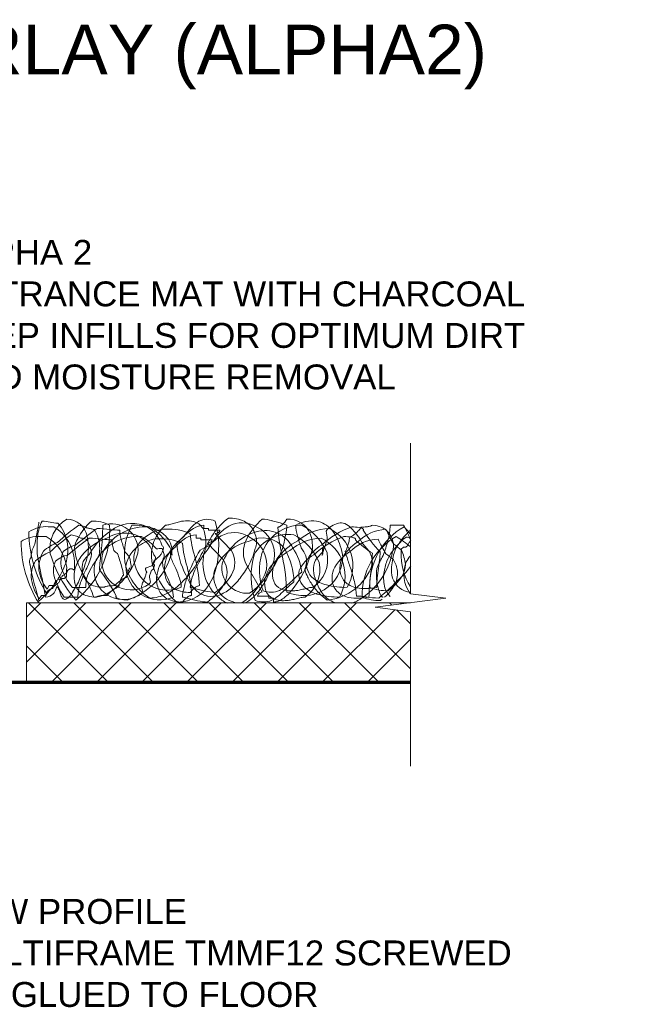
# Model space of a CAD drawing. Header units: millimetres. Extents: x -125 to 137, y -35 to 67.
# Tile 4 of 4: x 75 to 137, y -32 to 67. Entities that reach past the tile are written whole.
import ezdxf

# ---------------------------------------------------------------- set-up
doc = ezdxf.new("R2010")
doc.units = ezdxf.units.MM
for name, color, linetype, lineweight in [('FS-DETAIL-HATCH', 253, 'Continuous', 13), ('FS-DETAIL-THIN', 8, 'Continuous', 18), ('FS-DETAIL-WIDE', 4, 'Continuous', 70), ('FS-TEXT', 7, 'Continuous', 25)]:
    doc.layers.add(name, color=color, linetype=linetype, lineweight=lineweight)
doc.styles.add('Arial', font='arial.ttf', dxfattribs={"height": 2.5})

# ---------------------------------------------------------------- blocks, each defined once
blk = doc.blocks.new('CARPET_H_PROFILE_THICK')
at = {"layer": 'FS-DETAIL-HATCH'}
for p, q in [((2515.562, 1932.173), (2514.878, 1932.341)), ((2547.452, 1932.343), (2546.101, 1932.343)), ((2514.782, 1931.197), (2514.097, 1931.365)), ((2530.163, 1929.828), (2528.566, 1931.499)), ((2539.683, 1931.737), (2539.796, 1931.131)), ((2529.382, 1928.853), (2527.785, 1930.524)), ((2522.406, 1928.734), (2522.977, 1929.239)), ((2539.345, 1929.662), (2538.783, 1929.056)), ((2521.626, 1928.069), (2522.196, 1928.263)), ((2522.46, 1928.242), (2522.47, 1928.256)), ((2531.689, 1928.349), (2533.266, 1925.629)), ((2521.679, 1927.576), (2521.69, 1927.591)), ((2522.064, 1926.603), (2521.95, 1927.108)), ((2512.886, 1925.831), (2513.111, 1925.225)), ((2514.193, 1926.098), (2515.562, 1926.098)), ((2521.284, 1925.628), (2521.169, 1926.133)), ((2545.204, 1925.218), (2545.21, 1925.209)), ((2513.413, 1925.123), (2514.782, 1925.123))]:
    blk.add_line(p, q, dxfattribs=at)
at = {"layer": 'FS-DETAIL-HATCH', "flags": 128}
for points in [[(2529.022, 1931.836), (2527.882, 1931.836), (2527.882, 1932.004), (2527.425, 1932.004), (2527.425, 1932.341)], [(2528.242, 1930.86), (2527.101, 1930.86), (2527.101, 1931.029), (2526.645, 1931.029), (2526.645, 1931.365)], [(2547.903, 1930.323), (2547.677, 1930.121), (2547.452, 1930.121), (2547.227, 1929.919)], [(2512.956, 1926.806), (2513.185, 1926.974), (2513.413, 1926.974), (2513.641, 1927.143)], [(2513.737, 1927.782), (2513.965, 1927.95), (2514.193, 1927.95), (2514.422, 1927.808)], [(2511.684, 1925.93), (2511.912, 1926.267), (2512.368, 1926.267)], [(2510.903, 1924.954), (2511.131, 1925.291), (2511.588, 1925.291)], [(2532.815, 1925.225), (2533.941, 1925.225), (2533.941, 1925.023), (2534.391, 1925.023), (2534.391, 1924.619)]]:
    blk.add_lwpolyline(points, dxfattribs=at)
at = {"layer": 'FS-DETAIL-HATCH'}
for centre, radius, start, end in [((2511.581, 1929.101), 3.09, 85.74402, 123.85895), ((2491.392, 1935.442), 19.678, 349.44845, 350.97779), ((2514.868, 1930.826), 4.143, 152.36608, 173.91236), ((2508.934, 1932.724), 1.927, 348.9974, 357.69716), ((2511.135, 1929.133), 3.615, 76.38776, 89.00911), ((2512.443, 1950.934), 18.761, 268.06597, 269.77168), ((2515.38, 1929.998), 3.409, 120.02392, 189.06951), ((2512.836, 1936.159), 3.614, 256.38742, 269.00877), ((2510.126, 1928.478), 4.322, 3.46275, 58.73831), ((2528.581, 1913.226), 23.52, 125.63576, 132.33118), ((2509.652, 1929.843), 4.129, 342.50987, 40.88041), ((2513.602, 1930.805), 2.146, 11.23252, 88.07766), ((2509.062, 1931.817), 8.907, 308.24376, 3.39109), ((2519.709, 1928.568), 5.489, 130.40845, 154.17004), ((2515.619, 1932.174), 0.0566, 181.25091, 214.99088), ((2515.664, 1932.208), 0.113, 215.96084, 236.42631), ((2515.814, 1932.444), 0.393, 237.26336, 253.85611), ((2516.32, 1929.282), 3.469, 61.93006, 92.79292), ((2486.006, 1932.9), 31.276, 354.08724, 358.98041), ((2518.15, 1929.829), 2.662, 353.68405, 109.14492), ((2521.596, 1927.249), 4.936, 85.89022, 148.50044), ((2520.232, 1929.105), 3.411, 64.09554, 121.23624), ((2525.476, 1929.426), 6.025, 151.03695, 187.37499), ((2520.342, 1925.932), 6.413, 72.64879, 91.22316), ((2520.105, 1929.376), 3.231, 17.15577, 59.97041), ((2519.18, 1927.358), 5.555, 40.03737, 60.08815), ((2526.146, 1929.286), 3.99, 129.98574, 188.77656), ((2523.524, 1934.076), 1.733, 271.9504, 285.63194), ((2521.482, 1942.251), 10.159, 284.29928, 287.18589), ((2527.485, 1922.84), 10.159, 104.29895, 107.18592), ((2525.443, 1931.014), 1.734, 91.95002, 105.63123), ((2525.78, 1929.964), 2.811, 81.91771, 98.09002), ((2535.009, 1923.75), 12.169, 135.87879, 140.1847), ((2525.923, 1931.025), 1.74, 60.45826, 81.68567), ((2528.477, 1930.115), 3.049, 120.90487, 136.28047), ((2527.508, 1930.259), 2.083, 92.2847, 123.27747), ((2525.923, 1931.157), 1.628, 16.3231, 58.15646), ((2527.74, 1931.131), 1.802, 63.75555, 117.40583), ((2534.056, 1927.534), 6.914, 127.07926, 163.50758), ((2519.943, 1930.193), 8.965, 346.19246, 16.55468), ((2532.23, 1928.344), 4.527, 120.67552, 139.46798), ((2529.997, 1929.6), 3.452, 64.832, 91.80966), ((2531.24, 1929.822), 2.753, 58.63605, 118.64002), ((2530.481, 1930.784), 2.176, 29.47747, 63.12773), ((2537.586, 1927.989), 6.578, 131.05622, 154.28887), ((2531.372, 1929.314), 3.141, 351.9069, 65.53563), ((2537.201, 1928.173), 4.168, 89.53058, 161.73509), ((2533.123, 1928.935), 4.017, 73.65157, 87.9605), ((2529.042, 1913.17), 20.299, 71.97305, 75.12528), ((2534.834, 1932.434), 0.292, 271.47464, 290.35059), ((2552.633, 1933.3), 17.829, 183.72702, 193.43695), ((2534.714, 1932.778), 0.657, 289.70764, 300.30452), ((2534.307, 1933.462), 1.453, 300.56074, 312.68418), ((2533.851, 1934.022), 2.175, 311.50469, 330.43339), ((2544.193, 1960.294), 29.2, 252.31756, 253.17726), ((2530.343, 1932.513), 5.402, 347.98506, 358.19792), ((2535.857, 1930.521), 2.431, 22.87278, 92.68766), ((2538.311, 1929.245), 3.518, 83.3235, 118.29018), ((2540.978, 1932.457), 4.336, 181.49638, 196.11332), ((2534.735, 1927.515), 5.436, 22.04526, 62.61555), ((2538.28, 1930.199), 2.579, 41.59764, 80.16759), ((2544.957, 1924.334), 8.292, 109.0219, 133.66901), ((2540.899, 1930.98), 1.433, 118.00373, 148.09421), ((2541.791, 1929.578), 3.092, 106.33683, 120.40165), ((2541.169, 1931.624), 0.954, 66.76832, 105.02426), ((2540.712, 1930.597), 2.079, 45.27533, 66.35495), ((2542.221, 1928.069), 4.104, 79.11791, 89.53407), ((2542.632, 1930.053), 2.078, 74.28002, 79.9046), ((2542.813, 1932.24), 0.378, 328.13485, 337.79577), ((2543.048, 1932.147), 0.126, 336.67441, 357.65902), ((2543.229, 1937.202), 5.061, 269.37564, 275.75967), ((2543.543, 1934.116), 1.959, 275.67223, 285.31517), ((2543.823, 1933.078), 0.884, 285.60825, 294.98231), ((2550.836, 1926.293), 6.76, 119.56012, 181.64891), ((2544.014, 1932.674), 0.437, 294.6004, 310.82143), ((2544.322, 1930.208), 2.136, 10.42788, 90.60841), ((2539.843, 1932.423), 6.258, 344.85308, 359.27482), ((2539.306, 1927.654), 9.399, 19.45159, 29.92515), ((2535.176, 1920.837), 16.745, 39.16709, 42.60479), ((2510.8, 1928.126), 3.09, 85.74402, 123.85895), ((2521.47, 1931.674), 11.612, 180.03269, 212.56097), ((2389.889, 1954.261), 122.911, 348.8174, 349.4885), ((2520.271, 1930.148), 9.589, 173.30622, 184.18078), ((2511.662, 1949.958), 18.761, 268.06597, 269.77168), ((2509.641, 1927.658), 4.039, 5.91312, 61.18868), ((2527.801, 1912.25), 23.52, 125.63576, 132.33118), ((2535.172, 1905.967), 31.923, 125.34919, 130.24936), ((2514.838, 1931.198), 0.0566, 181.25091, 214.99088), ((2514.883, 1931.232), 0.113, 215.96084, 236.42631), ((2515.033, 1931.468), 0.393, 237.26336, 253.85611), ((2515.694, 1933.662), 2.684, 253.31462, 260.19815), ((2516.475, 1934.638), 2.684, 253.31462, 260.19815), ((2510.037, 1930.022), 5.795, 354.87666, 11.96435), ((2521.852, 1926.223), 6.716, 120.30533, 151.53247), ((2515.592, 1929.485), 2.544, 72.79667, 80.3697), ((2516.246, 1931.581), 0.349, 54.50331, 73.60144), ((2516.332, 1931.728), 0.18, 39.38851, 49.34801), ((2516.133, 1931.627), 0.401, 26.51396, 32.50768), ((2512.696, 1929.717), 4.332, 20.88085, 28.8273), ((2520.816, 1926.273), 4.936, 85.89022, 148.50044), ((2516.535, 1920.462), 11.543, 82.66656, 89.1671), ((2513.336, 1930.001), 3.634, 348.49058, 20.28352), ((2519.451, 1928.129), 3.411, 64.09554, 121.23624), ((2519.158, 1940.469), 8.635, 262.3496, 268.84663), ((2523.047, 1931.943), 4.064, 181.50284, 196.6455), ((2523.3, 1928.783), 2.95, 119.68583, 171.70676), ((2519.325, 1928.4), 3.231, 17.15577, 59.97041), ((2518.4, 1926.382), 5.555, 40.03737, 60.08815), ((2523.763, 1928.61), 3.344, 92.90698, 125.12149), ((2521.302, 1929.001), 3.197, 45.22097, 72.67615), ((2522.249, 1929.805), 1.962, 354.34696, 48.30029), ((2523.801, 1926.132), 5.822, 67.20803, 92.04358), ((2528.998, 1926.41), 5.965, 128.08316, 151.6835), ((2517.405, 1938.326), 10.686, 313.11376, 320.59172), ((2528.859, 1928.029), 4.69, 122.12511, 139.02084), ((2526.728, 1929.284), 2.083, 92.2847, 123.27747), ((2537.675, 1932.544), 11.665, 185.1377, 196.88991), ((2524.228, 1930.683), 3.387, 351.83431, 15.9656), ((2535.219, 1925.687), 8.527, 138.94944, 149.97284), ((2531.449, 1927.369), 4.527, 120.67552, 139.46798), ((2528.563, 1932.03), 0.531, 270.36629, 306.70394), ((2528.643, 1931.935), 0.406, 305.61543, 326.79625), ((2528.789, 1931.842), 0.234, 326.30663, 358.49273), ((2530.459, 1928.846), 2.753, 58.63605, 118.64002), ((2534.028, 1926.802), 5.051, 105.56733, 160.74775), ((2530.591, 1928.338), 3.141, 351.9069, 65.53563), ((2529.783, 1930.478), 2.935, 2.41594, 27.96458), ((2535.835, 1927.624), 3.792, 80.59564, 152.80015), ((2533.573, 1928.753), 3.051, 25.25832, 107.16186), ((2517.262, 1934.796), 18.678, 344.80971, 349.48985), ((2533.955, 1926.539), 5.436, 22.04526, 62.61555), ((2554.961, 1936.248), 18.823, 195.3893, 199.18546), ((2540.145, 1926.955), 5.052, 91.94876, 130.8628), ((2534.313, 1930.176), 3.998, 356.69179, 18.82405), ((2544.176, 1923.358), 8.292, 109.0219, 133.66901), ((2538.386, 1931.194), 1.411, 341.6531, 357.46443), ((2538.174, 1928.213), 4.196, 329.7371, 64.60826), ((2537.05, 1929.157), 4.19, 15.43553, 41.09021), ((2541.44, 1927.093), 4.104, 79.11791, 89.53407), ((2540.582, 1931.194), 1.467, 346.5829, 357.54941), ((2542.042, 1931.301), 0.169, 271.80747, 288.97395), ((2541.951, 1931.586), 0.469, 288.14975, 296.5081), ((2541.579, 1932.32), 1.292, 296.76429, 304.92767), ((2537.749, 1927.634), 6.268, 27.22032, 45.09058), ((2541.851, 1929.078), 2.078, 74.28002, 79.9046), ((2540.268, 1934.222), 3.602, 304.70639, 312.36714), ((2540.414, 1934.153), 3.453, 311.35294, 319.24319), ((2545.861, 1927.751), 4.174, 92.53026, 135.75004), ((2542.174, 1932.643), 1.134, 318.96239, 327.88536), ((2543.008, 1931.349), 0.729, 62.45621, 75.17823), ((2550.056, 1925.317), 6.76, 119.56012, 181.64891), ((2543.23, 1931.779), 0.245, 47.96544, 61.9472), ((2543.326, 1931.884), 0.103, 22.29832, 48.36704), ((2543.31, 1931.918), 0.119, 316.08994, 341.88592), ((2555.279, 1939.364), 14.067, 212.35333, 223.68577), ((2543.357, 1931.9), 0.0679, 344.16892, 19.82936), ((2561.814, 1939.533), 17.843, 205.25495, 210.65298), ((2551.942, 1927.242), 5.928, 133.77348, 155.11283), ((2539.956, 1920.288), 12.836, 50.29187, 58.1941), ((2548.066, 1930.207), 0.972, 110.61887, 132.81959), ((2547.848, 1930.778), 0.361, 65.75608, 110.18195), ((2549.966, 1929.899), 2.675, 132.71903, 142.62705), ((2547.817, 1930.771), 0.381, 39.94872, 62.01215), ((2520.69, 1930.699), 11.612, 180.03269, 212.03642), ((2558.149, 1907.014), 53.12, 153.85131, 154.52251), ((2514.812, 1925.695), 5.335, 112.82578, 130.98349), ((2515.48, 1926.966), 3.493, 105.51204, 128.43164), ((2534.392, 1904.991), 31.923, 125.34919, 130.24936), ((2516.447, 1929.85), 2.011, 146.52084, 173.74114), ((2519.544, 1925.674), 5.685, 109.11084, 140.33798), ((2514.812, 1928.509), 2.544, 72.79667, 80.3697), ((2515.466, 1930.605), 0.349, 54.50331, 73.60144), ((2515.551, 1930.752), 0.18, 39.38851, 49.34801), ((2515.352, 1930.651), 0.401, 26.51396, 32.50768), ((2511.916, 1928.741), 4.332, 20.88085, 28.8273), ((2515.754, 1919.486), 11.543, 82.66656, 89.1671), ((2514.054, 1929.453), 2.083, 351.77282, 23.56576), ((2518.377, 1939.493), 8.635, 262.3496, 268.84663), ((2522.266, 1930.967), 4.064, 181.50284, 196.6455), ((2536.212, 1935.652), 17.742, 195.94416, 199.89467), ((2522.52, 1927.807), 2.95, 119.68583, 171.70676), ((2522.983, 1927.635), 3.344, 92.90698, 125.12149), ((2523.021, 1925.157), 5.822, 67.20803, 92.04358), ((2528.217, 1925.434), 5.965, 128.08316, 151.6835), ((2522.702, 1929.828), 0.701, 21.64196, 45.61076), ((2520.281, 1928.126), 4.22, 28.09971, 41.67199), ((2522.459, 1929.241), 1.774, 2.27873, 29.47188), ((2528.079, 1927.054), 4.69, 122.12511, 139.02084), ((2532.826, 1931.107), 8.138, 184.10077, 207.39136), ((2536.894, 1931.568), 11.665, 185.1377, 196.88991), ((2530.014, 1925.138), 5.548, 111.19147, 122.21487), ((2524.127, 1931.474), 3.68, 325.41274, 339.77555), ((2527.782, 1931.054), 0.531, 270.36629, 306.70394), ((2527.863, 1930.959), 0.406, 305.61543, 326.79625), ((2528.008, 1930.866), 0.234, 326.30663, 358.49273), ((2532.951, 1925.981), 4.828, 102.66738, 157.8478), ((2534.218, 1929.627), 2.833, 154.58271, 206.80108), ((2533.284, 1928.204), 2.851, 37.32622, 119.22976), ((2530.459, 1930.768), 2.262, 339.68382, 355.7882), ((2539.671, 1925.409), 6.069, 117.8123, 144.11627), ((2539.364, 1925.98), 5.052, 91.94876, 130.8628), ((2541.048, 1927.115), 3.694, 119.45638, 153.27615), ((2537.393, 1927.238), 4.196, 329.7371, 64.60826), ((2548.5, 1927.109), 9.473, 160.48758, 163.51907), ((2530.642, 1933.437), 9.473, 340.48761, 343.51868), ((2537.581, 1928.895), 3.768, 3.01028, 21.43794), ((2545.344, 1926.718), 4.656, 122.08018, 152.8939), ((2538.366, 1931.376), 3.666, 337.88256, 344.96415), ((2536.512, 1931.934), 5.602, 344.37042, 348.88444), ((2545.08, 1926.775), 4.174, 92.53026, 135.75004), ((2542.227, 1930.373), 0.729, 62.45621, 75.17823), ((2542.449, 1930.803), 0.245, 47.96544, 61.9472), ((2542.545, 1930.908), 0.103, 22.29832, 48.36704), ((2542.529, 1930.943), 0.119, 316.08994, 341.88592), ((2550.195, 1938.815), 10.988, 226.38199, 237.71444), ((2542.576, 1930.924), 0.0679, 344.16892, 19.82936), ((2538.732, 1925.898), 6.501, 34.09373, 45.07385), ((2561.033, 1938.557), 17.843, 205.25495, 210.65298), ((2528.275, 1935.617), 18.259, 339.75658, 344.66351), ((2551.161, 1926.266), 5.928, 133.77348, 155.11283), ((2544.029, 1930.325), 2.409, 345.31883, 6.42515), ((2540.857, 1922.447), 9.761, 49.20673, 54.93536), ((2549.186, 1928.923), 2.675, 131.73043, 142.62705), ((2548.355, 1930.304), 0.453, 139.99647, 177.51078), ((2549.407, 1929.436), 1.817, 133.72231, 140.36974), ((2547.59, 1930.591), 0.67, 32.81673, 39.25967), ((2511.997, 1928.979), 1.928, 168.99787, 177.69741), ((2529.542, 1926.261), 19.68, 169.44855, 170.97803), ((2514.032, 1924.72), 5.335, 112.82578, 130.98349), ((2534.773, 1932.806), 24.298, 187.94241, 194.7248), ((2514.355, 1928.007), 3.493, 150.57691, 183.04865), ((2524.098, 1933.106), 12.622, 196.78878, 221.02294), ((2514.7, 1925.99), 3.493, 105.51204, 128.43164), ((2515.66, 1928.622), 2.587, 155.31781, 193.24444), ((2520.453, 1930.522), 6.023, 184.31034, 201.2441), ((2519.396, 1926.356), 5.153, 145.12734, 161.10017), ((2518.238, 1926.749), 3.521, 130.57042, 146.54325), ((2508.658, 1931.42), 7.794, 331.15551, 343.10224), ((2509.612, 1930.767), 6.325, 338.5961, 348.48105), ((2512.037, 1931.814), 5.482, 320.48043, 332.42716), ((2538.398, 1926.702), 21.489, 172.0381, 176.93259), ((2520.091, 1928.751), 2.911, 158.26717, 284.29083), ((2523.051, 1935.103), 7.07, 228.56548, 232.51599), ((2501.658, 1923.305), 18.177, 15.69844, 19.90373), ((2514.139, 1931.4), 6.913, 316.40666, 344.36026), ((2514.068, 1923.854), 7.938, 42.32426, 46.52955), ((2517.556, 1931.322), 6.862, 288.68336, 345.56955), ((2515.356, 1927.869), 4.77, 1.287, 16.18106), ((2523.775, 1929.204), 3.394, 179.92134, 293.78803), ((2521.921, 1928.852), 0.701, 21.64196, 45.61076), ((2523.089, 1927.577), 2.418, 86.82001, 100.39229), ((2522.067, 1930.151), 1.288, 314.9332, 357.12134), ((2521.678, 1929.119), 1.774, 2.27873, 29.47188), ((2524.326, 1928.622), 1.043, 147.01845, 176.46562), ((2527.674, 1927.654), 4.235, 158.01528, 173.9944), ((2526.14, 1929.546), 2.078, 176.80578, 193.5208), ((2523.481, 1929.17), 0.763, 10.6236, 40.07077), ((2519.546, 1932.633), 8.275, 312.14311, 336.88406), ((2538.58, 1922.484), 13.667, 147.47634, 160.00369), ((2512.709, 1925.494), 14.281, 3.10165, 14.85386), ((2536.883, 1922.878), 11.485, 141.96729, 154.49464), ((2531.908, 1928.53), 4.585, 167.81614, 233.98218), ((2528.097, 1928.563), 2.423, 329.92249, 31.4867), ((2525.058, 1932.05), 7.802, 322.78118, 344.63283), ((2539.456, 1927.245), 7.306, 163.19172, 199.66617), ((2538.941, 1927.794), 5.942, 163.51976, 199.99421), ((2538.89, 1924.433), 6.069, 117.8123, 144.11627), ((2521.983, 1935.51), 14.438, 326.22958, 337.14276), ((2514.75, 1924.742), 21.011, 2.41966, 12.12959), ((2529.29, 1926.445), 7.167, 1.54018, 29.11832), ((2531.811, 1926.994), 5.46, 6.51608, 34.09422), ((2540.268, 1926.139), 3.694, 119.45638, 153.27615), ((2531.941, 1926.402), 6.393, 26.6621, 34.92488), ((2534.699, 1928.689), 3.012, 357.34809, 11.15073), ((2534.353, 1930.705), 4.023, 335.80374, 349.11353), ((2536.436, 1928.893), 3.402, 304.76669, 11.20815), ((2539.349, 1929.365), 0.0683, 166.18002, 186.09161), ((2539.51, 1929.387), 0.231, 187.2181, 203.21571), ((2539.32, 1929.372), 0.039, 134.55569, 164.96173), ((2539.326, 1929.362), 0.0498, 104.87243, 131.9347), ((2525.825, 1930.267), 13.508, 355.88018, 359.1774), ((2539.343, 1929.297), 0.117, 88.85825, 104.75387), ((2538.58, 1929.687), 0.844, 11.73505, 27.15008), ((2539.194, 1929.817), 0.217, 314.33334, 11.18928), ((2540.756, 1929.352), 1.412, 161.65398, 177.46492), ((2544.563, 1925.742), 4.656, 122.08018, 152.8939), ((2541.283, 1930.044), 0.454, 313.95128, 331.55565), ((2544.524, 1930.268), 2.978, 190.6595, 203.00089), ((2540.46, 1930.525), 1.406, 330.2699, 337.85495), ((2539.473, 1927.983), 4.898, 9.78097, 18.57093), ((2523.218, 1930.156), 21.117, 352.3481, 358.291), ((2552.498, 1925.131), 8.225, 149.55296, 159.68118), ((2529.236, 1930.549), 15.895, 350.80523, 356.74813), ((2540.076, 1921.471), 9.761, 49.20673, 54.93536), ((2538.151, 1931.409), 8.381, 334.56582, 348.33444), ((2554.019, 1927.441), 7.801, 162.88214, 174.75169), ((2553.475, 1929.456), 6.269, 178.17184, 211.89652), ((2536.471, 1930.507), 10.772, 355.46691, 356.87215), ((2543.374, 1927.997), 4.276, 5.34359, 25.4821), ((2553.567, 1925.282), 6.744, 143.69715, 150.11673), ((2511.021, 1928.637), 1.088, 166.22038, 182.21458), ((2513.268, 1928.921), 3.35, 185.59186, 195.97414), ((2510.317, 1928.803), 0.364, 148.11669, 165.25887), ((2510.162, 1928.897), 0.183, 119.76862, 147.59651), ((2513.042, 1927.187), 2.956, 148.12303, 180.59477), ((2505.207, 1931.597), 8.902, 309.41674, 340.335), ((2514.428, 1927.801), 2.112, 154.02783, 191.95445), ((2506.313, 1930.803), 9.482, 326.72647, 345.68511), ((2545.667, 1927.674), 31.246, 178.04632, 179.75427), ((2531.491, 1936.24), 18.43, 205.38249, 210.42913), ((2517.774, 1927.981), 2.573, 163.99434, 189.51568), ((2525.318, 1923.027), 10.489, 149.65846, 155.38851), ((2519.31, 1927.775), 2.911, 158.26717, 284.29083), ((2515.762, 1927.049), 3.592, 4.18615, 19.08021), ((2524.742, 1929.591), 5.324, 190.15554, 239.08406), ((2522.995, 1928.228), 3.394, 179.92134, 293.78803), ((2521.286, 1929.175), 1.288, 314.9332, 357.12134), ((2529.453, 1930.351), 7.441, 192.99621, 230.37948), ((2522.506, 1928.603), 0.165, 127.23287, 191.43261), ((2522.735, 1928.653), 0.399, 191.97315, 205.81205), ((2523.613, 1929.068), 1.371, 205.43678, 209.53236), ((2521.763, 1928.243), 0.644, 345.76978, 358.76189), ((2522.409, 1928.372), 0.143, 269.01424, 282.19781), ((2521.45, 1927.84), 1.117, 25.88551, 29.62666), ((2522.428, 1928.285), 0.054, 281.81535, 306.13879), ((2522.308, 1928.251), 0.165, 8.82835, 27.7713), ((2522.425, 1928.27), 0.0473, 343.30062, 7.30678), ((2526.893, 1926.678), 4.235, 158.01528, 173.9944), ((2525.359, 1928.57), 2.078, 176.80578, 193.5208), ((2530.576, 1931.33), 6.844, 199.37042, 209.12197), ((2511.929, 1924.518), 14.281, 3.10165, 14.85386), ((2531.756, 1928.033), 2.534, 170.12622, 275.24888), ((2527.317, 1927.587), 2.423, 329.92249, 31.4867), ((2528.543, 1930.669), 6.204, 303.72785, 343.15768), ((2538.165, 1926.987), 3.943, 149.88255, 166.86097), ((2537.408, 1929.198), 3.938, 244.9847, 358.47244), ((2529.362, 1931.722), 9.062, 321.6759, 342.89145), ((2536.279, 1928.613), 1.43, 332.17499, 357.45354), ((2535.655, 1927.918), 3.402, 304.76669, 11.20815), ((2539.575, 1928.435), 1.857, 169.42611, 230.95767), ((2540.094, 1928), 1.684, 141.16728, 178.65598), ((2539.295, 1930.099), 5.301, 275.41873, 340.72656), ((2543.732, 1927.976), 2.676, 161.17105, 183.95974), ((2561.519, 1934.976), 20.592, 196.56651, 200.12525), ((2542.516, 1928.514), 1.808, 0.9087, 9.57885), ((2543.727, 1928.521), 0.598, 343.27935, 2.03765), ((2551.747, 1926.62), 6.336, 160.25081, 172.12036), ((2549.385, 1927.879), 3.146, 174.97894, 195.61827), ((2543.467, 1927.176), 3.429, 9.28607, 29.42458), ((2543.832, 1930.991), 5.137, 309.56811, 327.60111), ((2545.495, 1928.386), 2.136, 327.92809, 0.24827), ((2550.901, 1927.419), 3.409, 158.97748, 215.43451), ((2538.725, 1933.974), 29.294, 191.76914, 196.19037), ((2514.797, 1927.65), 4.736, 185.9906, 214.69823), ((2514.971, 1928.471), 4.155, 188.99128, 217.69891), ((2519.129, 1929.172), 7.005, 194.96226, 215.3158), ((2513.49, 1926.845), 0.461, 135.86803, 152.37571), ((2519.046, 1929.993), 6.222, 198.39813, 218.75167), ((2514.351, 1925.966), 1.692, 124.42389, 134.7805), ((2512.439, 1928.756), 1.692, 304.42402, 314.77893), ((2513.299, 1927.876), 0.461, 315.8661, 332.37307), ((2544.886, 1927.009), 31.246, 178.04632, 179.75427), ((2513.468, 1927.785), 0.269, 332.95638, 359.28491), ((2517.678, 1927.161), 3.274, 164.68988, 190.21122), ((2527.636, 1922.206), 13.319, 155.82887, 161.55892), ((2516.934, 1927.88), 1.728, 190.81885, 232.74765), ((2519.92, 1926.027), 4.359, 161.70552, 179.06132), ((2503.826, 1917.562), 16.668, 27.37294, 38.12097), ((2520.165, 1926.589), 1.103, 145.19288, 153.61376), ((2519.593, 1926.996), 0.401, 128.25079, 146.24203), ((2520.227, 1927.093), 0.559, 168.892, 178.40745), ((2521.854, 1926.821), 2.208, 166.41712, 170.11289), ((2523.586, 1926.413), 3.988, 161.20676, 166.55882), ((2522.383, 1926.856), 2.706, 153.68352, 161.87141), ((2518.839, 1927.41), 1.291, 21.55499, 29.97587), ((2520.373, 1927.662), 0.401, 128.25079, 146.24203), ((2515.038, 1929.589), 6.925, 336.68488, 340.21858), ((2519.902, 1927.831), 1.754, 340.48477, 346.41628), ((2521.726, 1927.937), 0.165, 127.23287, 191.43261), ((2521.954, 1927.987), 0.399, 191.97315, 205.81205), ((2522.833, 1928.402), 1.371, 205.43678, 209.53236), ((2520.982, 1927.577), 0.644, 345.76978, 358.76189), ((2521.628, 1927.707), 0.143, 269.01424, 282.19781), ((2520.67, 1927.175), 1.117, 25.88551, 29.62666), ((2521.647, 1927.62), 0.054, 281.81535, 306.13879), ((2521.528, 1927.585), 0.165, 8.82835, 27.7713), ((2521.644, 1927.604), 0.0473, 343.30062, 7.30678), ((2522.594, 1927.094), 0.644, 165.76978, 178.76189), ((2523.674, 1926.841), 1.754, 160.48477, 166.41628), ((2528.538, 1925.083), 6.925, 156.68488, 160.21858), ((2520.846, 1930.41), 2.908, 297.2511, 300.7848), ((2520.682, 1928.497), 1.754, 340.48477, 346.41628), ((2529.796, 1930.354), 6.844, 199.37042, 209.12197), ((2526.277, 1927.912), 2.821, 176.24697, 202.56185), ((2511.992, 1922.662), 13.688, 18.50513, 22.94657), ((2538.384, 1922.983), 13.318, 161.73254, 167.26722), ((2530.793, 1929.539), 5.631, 202.73298, 215.21551), ((2535.956, 1923.804), 10.259, 156.93264, 162.46732), ((2523.628, 1929.192), 5.149, 316.02893, 347.22796), ((2531.094, 1927.212), 2.681, 167.29503, 271.02226), ((2525.28, 1930.272), 5.717, 305.08209, 329.25294), ((2525.462, 1931.239), 7.001, 313.56847, 326.07074), ((2527.762, 1929.694), 6.204, 303.85867, 343.15768), ((2524.571, 1931.94), 10.415, 324.454, 334.67275), ((2537.384, 1926.011), 3.943, 149.88255, 166.86097), ((2536.662, 1927.484), 2.371, 170.31017, 199.16621), ((2543.328, 1919.696), 9.99, 127.58011, 134.95429), ((2538.794, 1927.46), 1.857, 169.42611, 230.95767), ((2539.266, 1928.175), 1.738, 187.58296, 210.49612), ((2542.552, 1929.384), 5.22, 203.61235, 216.05685), ((2541.355, 1927.99), 2.945, 179.04016, 198.94509), ((2542.951, 1927), 2.676, 161.17105, 183.95974), ((2543.026, 1927.989), 1.973, 185.75844, 221.06105), ((2518.455, 1920.831), 24.758, 13.22298, 16.56745), ((2539.383, 1930.914), 7.056, 303.10721, 333.89936), ((2565.466, 1924.658), 21.488, 172.8183, 178.75959), ((2549.269, 1927.271), 4.541, 170.93638, 197.37254), ((2563.258, 1925.478), 18.505, 172.1379, 178.07918), ((2549.456, 1927.058), 4.009, 173.8362, 194.47552), ((2543.211, 1929.696), 4.768, 304.39055, 329.15387), ((2544.179, 1927.565), 2.676, 331.20072, 3.52091), ((2438.941, 1913.269), 73.556, 9.2748, 10.46512), ((2512.71, 1925.87), 0.461, 135.86803, 152.37571), ((2513.049, 1926.26), 0.681, 89.67551, 179.39394), ((2513.571, 1924.99), 1.692, 124.42389, 134.7805), ((2511.658, 1927.781), 1.692, 304.42402, 314.77893), ((2512.688, 1926.116), 0.0339, 82.14438, 133.71296), ((2512.683, 1926.104), 0.0464, 55.88796, 77.45563), ((2512.519, 1926.901), 0.461, 315.8661, 332.37307), ((2512.687, 1926.809), 0.269, 332.95638, 359.28491), ((2513.322, 1926.937), 0.269, 152.95928, 179.28546), ((2516.153, 1926.905), 1.728, 190.81885, 232.74765), ((2519.14, 1925.051), 4.359, 161.70552, 179.06132), ((2494.555, 1916.659), 23.406, 21.20308, 25.96185), ((2517.029, 1928.103), 1.964, 234.46715, 255.0702), ((2517.345, 1929.309), 3.211, 255.16147, 270.74664), ((2517.653, 1925.723), 0.46, 110.42676, 125.27056), ((2517.858, 1925.199), 1.023, 102.89767, 110.9421), ((2518.149, 1923.886), 2.367, 94.64458, 102.68114), ((2515.28, 1929.918), 5.072, 300.39462, 319.64092), ((2518.472, 1920.046), 6.221, 89.48342, 94.74165), ((2518.617, 1926.262), 0.0892, 152.02016, 177.00847), ((2518.805, 1926.171), 0.298, 142.81222, 153.54586), ((2519.344, 1925.758), 0.978, 133.2779, 142.60581), ((2520.911, 1924.122), 3.242, 125.83593, 133.62266), ((2519.446, 1926.117), 0.559, 168.892, 178.40745), ((2521.074, 1925.846), 2.208, 166.41712, 170.11289), ((2522.806, 1925.437), 3.988, 161.20676, 166.55882), ((2521.193, 1923.839), 3.638, 119.63565, 126.82223), ((2521.603, 1925.88), 2.706, 153.68352, 161.87141), ((2520.089, 1925.788), 1.397, 112.50293, 119.81606), ((2519.758, 1926.58), 0.539, 105.06516, 112.26321), ((2519.674, 1926.903), 0.205, 91.4456, 105.70483), ((2519.993, 1929.342), 3.508, 283.45148, 295.67966), ((2521.813, 1926.119), 0.644, 165.76978, 178.76189), ((2522.894, 1925.865), 1.754, 160.48477, 166.41628), ((2527.757, 1924.107), 6.925, 156.68488, 160.21858), ((2520.651, 1927.986), 2.001, 295.53176, 306.19651), ((2521.256, 1927.177), 0.991, 305.58633, 324.63028), ((2525.497, 1926.936), 2.821, 176.24697, 202.56185), ((2521.01, 1930.561), 5.765, 297.12804, 315.17992), ((2525.431, 1927.621), 1.929, 204.21443, 241.02873), ((2511.212, 1921.687), 13.688, 18.50513, 22.94657), ((2522.122, 1926), 3.023, 1.86965, 19.46005), ((2529.799, 1925.954), 3.745, 165.45767, 177.78344), ((2528.702, 1928.044), 3.06, 214.92154, 235.71032), ((2527.414, 1924.863), 1.495, 115.82489, 127.05001), ((2527.083, 1925.54), 0.741, 106.3701, 115.60251), ((2526.976, 1925.913), 0.353, 91.15517, 106.86257), ((2524.5, 1929.296), 5.717, 305.08209, 329.25294), ((2527.611, 1928.91), 3.833, 294.69376, 314.28665), ((2535.882, 1926.509), 2.371, 170.31017, 199.16621), ((2535.762, 1927.229), 1.438, 201.33194, 244.15118), ((2533.646, 1928.548), 3.088, 296.09555, 310.4709), ((2542.547, 1918.721), 9.99, 127.5801, 134.95429), ((2528.398, 1934.751), 11.213, 310.2992, 314.58928), ((2543.181, 1929.611), 5.865, 214.23903, 234.7507), ((2540.534, 1929.637), 3.395, 231.15339, 256.1544), ((2543.238, 1928.351), 4.85, 195.74827, 212.44567), ((2541.652, 1933.873), 7.776, 255.62741, 271.07839), ((2542.245, 1927.013), 1.973, 185.75844, 221.06105), ((2543.115, 1928.229), 2.202, 224.24239, 260.05848), ((2536.87, 1925.102), 5.854, 1.20912, 13.75967), ((2523.113, 1950.339), 33.449, 310.81316, 315.82669), ((2542.431, 1928.721), 4.768, 310.88469, 329.15387), ((2548.337, 1927.676), 2.084, 197.98911, 264.93333), ((2475.562, 1915.999), 36.379, 14.49378, 15.64033), ((2511.574, 1926.147), 1.024, 267.806, 315.99374), ((2512.268, 1925.284), 0.681, 89.67551, 179.39394), ((2512.541, 1925.961), 0.269, 152.95928, 179.28546), ((2511.125, 1926.392), 1.523, 321.11634, 343.85626), ((2513.574, 1925.67), 1.03, 155.09822, 163.16883), ((2512.749, 1926.054), 0.121, 134.64007, 155.5537), ((2512.649, 1926.055), 0.105, 42.93412, 55.63333), ((2512.474, 1925.9), 0.339, 29.97513, 42.00092), ((2510.946, 1925.017), 2.105, 22.782, 30.02565), ((2513.907, 1925.51), 0.845, 199.65933, 213.7946), ((2511.673, 1927.205), 3.027, 317.3547, 328.01227), ((2516.249, 1927.127), 1.964, 234.46715, 255.0702), ((2516.565, 1928.333), 3.211, 255.16147, 270.74664), ((2516.319, 1928.12), 2.996, 271.09909, 300.65602), ((2516.872, 1924.747), 0.46, 110.42676, 125.27056), ((2517.077, 1924.223), 1.023, 102.89767, 110.9421), ((2517.369, 1922.911), 2.367, 94.64458, 102.68114), ((2517.691, 1919.07), 6.221, 89.48342, 94.74165), ((2517.836, 1925.286), 0.0892, 152.02016, 177.00847), ((2518.024, 1925.196), 0.298, 142.81222, 153.54586), ((2518.564, 1924.782), 0.978, 133.2779, 142.60581), ((2520.13, 1923.146), 3.242, 125.83593, 133.62266), ((2520.412, 1922.863), 3.638, 119.63565, 126.82223), ((2518.697, 1925.149), 0.0975, 166.81296, 196.46222), ((2518.748, 1925.132), 0.152, 142.15238, 165.22175), ((2519.308, 1924.812), 1.397, 112.50293, 119.81606), ((2518.978, 1925.605), 0.539, 105.06516, 112.26321), ((2518.893, 1925.927), 0.205, 91.4456, 105.70483), ((2519.213, 1928.366), 3.508, 283.45148, 295.67966), ((2519.871, 1927.01), 2.001, 295.53176, 306.19651), ((2520.475, 1926.201), 0.991, 305.58633, 324.63028), ((2521.956, 1928.704), 3.681, 270.78798, 297.20041), ((2524.65, 1926.645), 1.929, 204.21443, 241.02873), ((2521.342, 1925.024), 3.023, 1.86965, 19.46005), ((2525.935, 1928.783), 3.192, 243.22131, 272.19073), ((2524.787, 1928.366), 3.747, 268.80061, 312.81146), ((2529.019, 1924.978), 3.745, 165.45767, 177.78344), ((2526.633, 1923.887), 1.495, 115.82489, 127.05001), ((2526.302, 1924.565), 0.741, 106.3701, 115.60251), ((2517.744, 1892.673), 34.443, 75.30624, 76.03432), ((2527.638, 1924.491), 1.927, 125.70803, 145.12517), ((2526.196, 1924.938), 0.353, 91.15517, 106.86257), ((2532.702, 1949.241), 24.069, 255.01903, 257.67704), ((2528.177, 1927.551), 2.362, 239.49039, 295.97627), ((2528.708, 1930.48), 4.889, 256.49189, 268.34141), ((2529.115, 1928.612), 4.784, 306.03513, 325.25257), ((2533.197, 1925.206), 0.383, 129.11885, 177.12871), ((2533.276, 1925.161), 0.469, 91.27991, 133.07888), ((2534.164, 1927.747), 2.143, 247.87911, 293.07892), ((2534.982, 1926.253), 1.438, 201.33194, 244.15118), ((2532.865, 1927.573), 3.088, 296.09555, 310.4709), ((2527.617, 1933.776), 11.213, 310.2992, 314.58928), ((2536.15, 1928.357), 2.627, 247.26774, 278.77457), ((2532.4, 1928.979), 4.984, 307.54723, 324.75606), ((2536.492, 1927.873), 2.112, 271.58801, 282.91478), ((2534.484, 1937.641), 12.084, 281.84334, 284.27268), ((2540.443, 1914.219), 12.084, 101.84334, 104.27268), ((2539.754, 1928.661), 3.395, 231.15339, 256.1544), ((2538.435, 1923.987), 2.112, 91.58801, 102.91478), ((2540.871, 1932.897), 7.776, 255.62741, 271.07839), ((2541.73, 1927.314), 3.022, 211.19366, 235.56128), ((2542.335, 1927.253), 2.202, 224.24239, 260.05848), ((2542.551, 1918.191), 7.036, 80.71205, 88.59469), ((2543.651, 1931.337), 5.356, 260.15783, 281.99679), ((2545.716, 1929.854), 4.097, 246.45531, 272.63809), ((2550.415, 1927.631), 5.743, 197.37685, 204.36044), ((2545.653, 1925.454), 0.507, 202.24512, 207.71046), ((2545.32, 1925.29), 0.136, 216.56075, 226.44724), ((2545.442, 1925.439), 0.329, 228.93869, 249.8513), ((2547.556, 1926.7), 2.084, 197.98911, 226.50589), ((2505.593, 1923.759), 5.361, 11.89097, 14.52474), ((2510.128, 1924.689), 0.732, 2.49187, 13.81549), ((2513.535, 1925.263), 0.399, 214.08574, 236.77151), ((2513.463, 1925.195), 0.303, 241.18488, 293.87985), ((2513.191, 1925.771), 0.94, 294.8533, 318.99117), ((2518.724, 1925.161), 0.127, 198.28564, 222.19244), ((2518.814, 1925.244), 0.25, 222.24798, 236.83781), ((2519.028, 1925.586), 0.654, 237.55026, 251.99377), ((2519.393, 1926.62), 1.75, 251.09766, 257.76664), ((2519.789, 1928.181), 3.36, 256.81632, 269.41244), ((2525.154, 1927.807), 3.192, 243.22131, 272.19073), ((2516.963, 1891.698), 34.443, 75.30624, 76.03432), ((2526.857, 1923.516), 1.927, 125.70803, 145.12517), ((2531.922, 1948.265), 24.069, 255.01903, 257.67704), ((2527.927, 1929.505), 4.889, 256.49189, 268.34141), ((2530.626, 1926.717), 2.365, 233.27718, 249.3426), ((2530.626, 1926.717), 2.365, 290.21912, 303.41173), ((2533.383, 1926.771), 2.143, 247.87911, 293.07892), ((2535.37, 1927.382), 2.627, 247.26774, 278.77457), ((2534.367, 1926.048), 1.429, 270.9934, 292.29597), ((2533.991, 1926.951), 2.407, 292.4057, 306.93425), ((2535.712, 1926.897), 2.112, 271.58801, 282.91478), ((2533.704, 1936.665), 12.084, 281.84334, 284.27268), ((2539.662, 1913.244), 12.084, 101.84334, 104.27268), ((2537.654, 1923.012), 2.112, 91.58801, 102.91478), ((2541.492, 1927.342), 2.918, 239.73546, 254.4666), ((2542.87, 1930.361), 5.356, 260.15783, 281.99679), ((2541.492, 1927.342), 2.918, 284.43018, 306.74437), ((2544.935, 1928.878), 4.097, 246.45531, 272.63809), ((2545.142, 1934.427), 9.405, 261.09643, 268.98334), ((2542.431, 1928.721), 4.768, 304.39055, 306.87188), ((2546.09, 1927.154), 2.162, 249.37199, 251.89799)]:
    blk.add_arc(centre, radius, start, end, dxfattribs=at)

msp = doc.modelspace()

# ---------------------------------------------------------------- hatches: boundary and pattern name
at = {"layer": 'FS-DETAIL-HATCH'}
h = msp.add_hatch(dxfattribs=at)
h.set_pattern_fill('FP_4', color=256, style=0, pattern_type=2)
h.set_pattern_definition([(45, (-1470.8848, -3314.3196), (-2.2627417, 2.2627417), []), (135, (-1470.8848, -3314.3196), (-2.2627417, -2.2627417), [])])
h.paths.add_polyline_path([(110.981, 7.548), (114.537, 8), (76.017, 8), (76.017, 0), (91.059, 0), (112.397, 0), (114.537, 0), (114.537, 7.096)])

# ---------------------------------------------------------------- linework, layer by layer
at = {"layer": 'FS-DETAIL-THIN'}
for points in [[(114.537, -8.398), (114.537, 7.096), (110.981, 7.548), (118.092, 8.452), (114.537, 8.904), (114.537, 24.018)], [(114.537, 8), (76.017, 8), (76.017, 0), (114.537, 0)]]:
    msp.add_lwpolyline(points, dxfattribs=at)
at = {"layer": 'FS-DETAIL-WIDE', "lineweight": 70}
msp.add_line((114.537, 0), (-114.537, 0), dxfattribs=at)

# ---------------------------------------------------------------- block references
at = {"layer": 'FS-DETAIL-HATCH'}
msp.add_blockref('CARPET_H_PROFILE_THICK', (-2433.616, -1916.543), dxfattribs=at)

# ---------------------------------------------------------------- texts
at = {"color": 50, "insert": (86.719, 25.722), "char_height": 2.5, "attachment_point": 7, "style": 'Arial'}
msp.add_mtext('\\A1;', dxfattribs=at)
at = {"layer": 'FS-TEXT', "insert": (-85.036, 62.78), "char_height": 5, "width": 221.07233, "attachment_point": 4, "line_spacing_factor": 0.938532, "style": 'Arial', "bg_fill": 3, "box_fill_scale": 1.25, "bg_fill_color": 7, "bg_fill_transparency": 0}
msp.add_mtext('{\\C7;DETAIL 3: REBATED WITH CARPET AND UNDERLAY (ALPHA2)}', dxfattribs=at)
at = {"layer": 'FS-TEXT', "char_height": 2.5, "attachment_point": 4, "style": 'Arial'}
for s, insert in [('ALPHA 2\\PENTRANCE MAT WITH CHARCOAL\\PSTEP INFILLS FOR OPTIMUM DIRT\\PAND MOISTURE REMOVAL', (68.232, 36.907)), ('LOW PROFILE\\PMULTIFRAME TMMF12 SCREWED\\POR GLUED TO FLOOR', (68.232, -27.16))]:
    msp.add_mtext(s, dxfattribs=dict(at, insert=insert))

doc.saveas('drawing.dxf')
